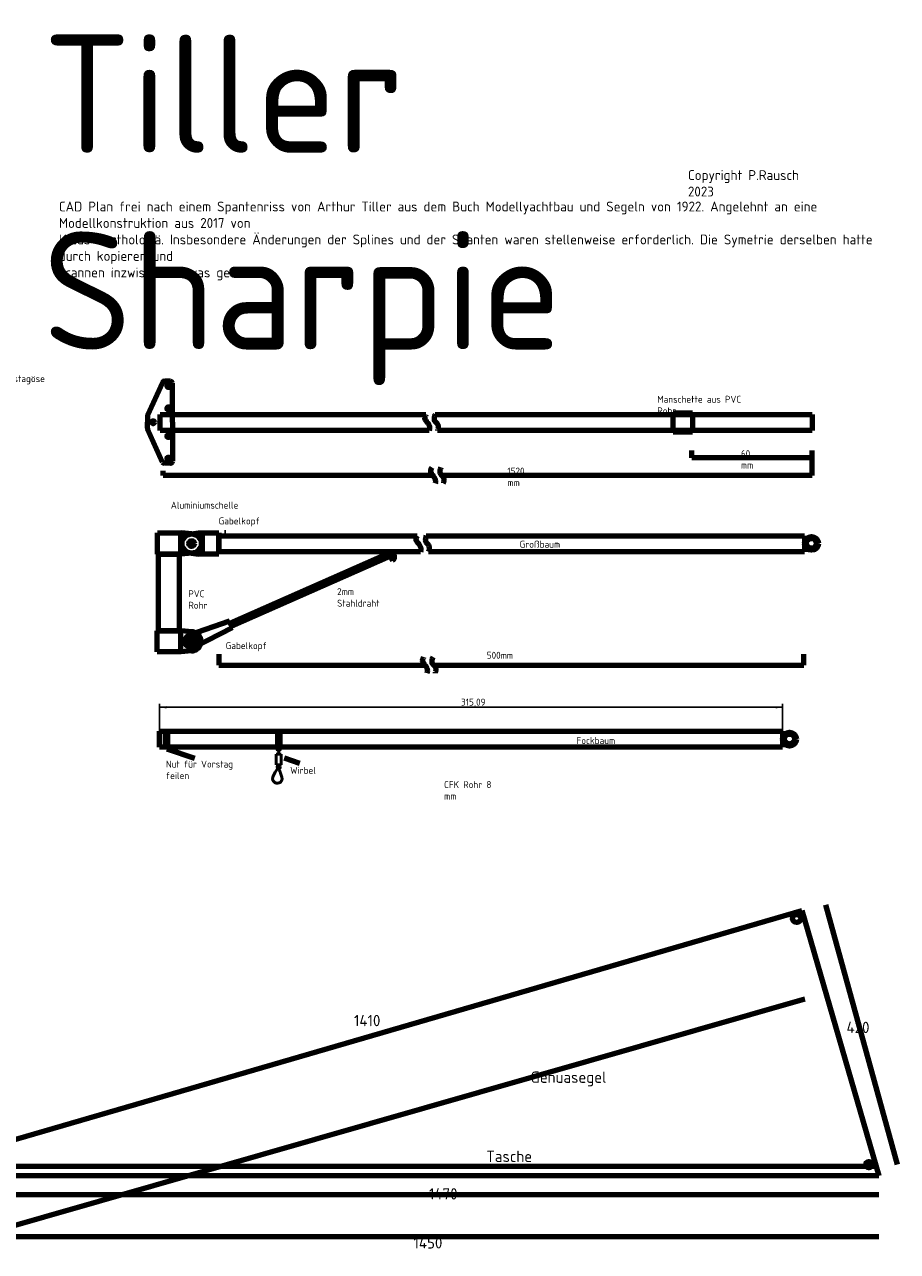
# Model space of a CAD drawing. Header units: millimetres. Extents: x 8 to 1783, y 20 to 1476.
# Tile 8 of 8: x 1335 to 1777, y 855 to 1476. Entities that reach past the tile are written whole.
import ezdxf
from ezdxf.enums import TextEntityAlignment as Align

# ---------------------------------------------------------------- set-up
doc = ezdxf.new("R2010")
doc.units = ezdxf.units.MM
doc.layers.add('Default', color=7, linetype='Continuous')
doc.styles.add('SEACAD_Solid_Edge_ISO', font='seiso.ttf')
doc.dimstyles.new('ISO_(mm)', dxfattribs={"dimtxt": 3.5, "dimasz": 3.5, "dimexe": 1.75, "dimexo": 0, "dimgap": 0.875, "dimtad": 1, "dimtxsty": 'SEACAD_Solid_Edge_ISO', "dimblk1": '_SE_FILLED', "dimblk2": '_SE_FILLED', "dimsah": 1, "dimcen": 1.75, "dimadec": 0, "dimazin": 0, "dimtfac": 0.5, "dimtmove": 0, "dimatfit": 3, "dimfxl": 1, "dimarcsym": 0})

# ---------------------------------------------------------------- blocks, each defined once
blk = doc.blocks.new('DMBLK7')
at = {"layer": 'Default', "linetype": 'Continuous', "lineweight": 25}
for points in [[(1407.09, 1131.04), (1403.59, 1130.46), (1407.09, 1129.88)], [(1715.18, 1131.04), (1715.18, 1129.88), (1718.68, 1130.46)]]:
    blk.add_hatch(color=136, dxfattribs=at).paths.add_polyline_path(points)
at = {"layer": 'Default', "color": 136, "linetype": 'Continuous', "lineweight": 25}
for p, q in [((1403.59, 1118.36), (1403.59, 1132.21)), ((1718.68, 1130.46), (1403.59, 1130.46)), ((1718.68, 1118.36), (1718.68, 1132.21))]:
    blk.add_line(p, q, dxfattribs=at)
at = {"layer": 'Default', "color": 136, "linetype": 'Continuous', "lineweight": 25, "style": 'SEACAD_Solid_Edge_ISO'}
blk.add_text('315,09', height=3.5, dxfattribs=at).set_placement((1556.08, 1134.84), align=Align.TOP_LEFT)
blk = doc.blocks.new('_SE_FILLED')
at = {"color": 0}
blk.add_line((0, 0), (-1, 0), dxfattribs=at)
blk.add_solid([(0, 0), (-1, -0.1665), (-1, 0.1665), (0, 0)], dxfattribs=at)

msp = doc.modelspace()

# ---------------------------------------------------------------- linework, layer by layer
at = {"layer": 'Default', "color": 7, "linetype": 'Continuous', "lineweight": 100}
for p, q in [((1405.096, 1294.746), (1397.514, 1278.167)), ((1409.073, 1295.33), (1406.005, 1295.33)), ((1410.073, 1274.618), (1410.073, 1294.33)), ((1403.946, 1270.463), (1403.946, 1278.56)), ((1403.946, 1278.56), (1538.3, 1278.56)), ((1542.886, 1278.56), (1733.645, 1278.56)), ((1663.334, 1279.307), (1673.049, 1279.307)), ((1663.334, 1269.591), (1663.334, 1279.307)), ((1673.049, 1279.307), (1673.049, 1269.591)), ((1733.645, 1278.56), (1733.645, 1270.463)), ((1397.423, 1277.752), (1397.423, 1274.618)), ((1397.423, 1271.699), (1397.423, 1274.618)), ((1410.073, 1274.618), (1410.073, 1254.906)), ((1405.096, 1254.49), (1397.512, 1271.287)), ((1539.975, 1270.463), (1403.946, 1270.463)), ((1733.645, 1270.463), (1544.081, 1270.463)), ((1673.049, 1269.591), (1663.334, 1269.591)), ((1672.791, 1256.584), (1672.791, 1260.316)), ((1733.645, 1247.647), (1733.645, 1260.316)), ((1409.073, 1253.906), (1406.005, 1253.906)), ((1733.645, 1256.584), (1672.791, 1256.584)), ((1405.363, 1247.647), (1405.363, 1249.996)), ((1541.911, 1247.647), (1405.363, 1247.647)), ((1733.645, 1247.647), (1546.39, 1247.647)), ((1402.479, 1218.635), (1414.711, 1218.635)), ((1402.479, 1207.941), (1402.479, 1218.635)), ((1414.206, 1218.635), (1414.206, 1207.941)), ((1419.788, 1218.139), (1414.711, 1218.635)), ((1419.788, 1218.139), (1423.178, 1218.635)), ((1423.178, 1218.635), (1433.623, 1218.635)), ((1425.044, 1218.635), (1425.044, 1207.941)), ((1433.623, 1218.635), (1433.623, 1207.941)), ((1433.623, 1209.121), (1433.623, 1217.127)), ((1433.623, 1217.127), (1533.807, 1217.127)), ((1437.096, 1218.635), (1436.379, 1218.635)), ((1538.418, 1217.127), (1729.703, 1217.127)), ((1729.703, 1217.127), (1729.703, 1209.121)), ((1414.471, 1207.941), (1402.479, 1207.941)), ((1403.004, 1207.941), (1413.455, 1207.941)), ((1403.004, 1169.177), (1403.004, 1207.941)), ((1413.455, 1207.941), (1413.455, 1169.177)), ((1419.788, 1208.437), (1414.471, 1207.941)), ((1419.788, 1208.437), (1423.178, 1207.941)), ((1433.623, 1207.941), (1423.178, 1207.941)), ((1535.533, 1209.121), (1433.623, 1209.121)), ((1439.217, 1173.139), (1519.452, 1208.59)), ((1439.906, 1171.53), (1520.124, 1206.973)), ((1520.51, 1206.188), (1521.366, 1204.66)), ((1729.703, 1209.121), (1539.616, 1209.121)), ((1438.872, 1173.943), (1418.623, 1166.988)), ((1439.561, 1172.334), (1438.872, 1173.943)), ((1402.399, 1169.177), (1414.631, 1169.177)), ((1402.399, 1158.483), (1402.399, 1169.177)), ((1413.455, 1169.177), (1403.004, 1169.177)), ((1414.126, 1169.177), (1414.126, 1158.483)), ((1419.708, 1168.681), (1414.631, 1169.177)), ((1440.251, 1170.725), (1421.245, 1160.867)), ((1439.561, 1172.334), (1440.251, 1170.725)), ((1414.391, 1158.483), (1402.399, 1158.483)), ((1419.708, 1158.979), (1414.391, 1158.483)), ((1433.462, 1157.303), (1433.462, 1151.783)), ((1729.425, 1151.783), (1729.425, 1157.303)), ((1433.462, 1151.783), (1537.815, 1151.783)), ((1542.294, 1151.783), (1729.425, 1151.783)), ((1403.589, 1118.362), (1718.679, 1118.362)), ((1403.589, 1110.362), (1403.589, 1118.362)), ((1406.611, 1118.362), (1407.656, 1118.362)), ((1406.611, 1110.362), (1406.611, 1118.362)), ((1407.656, 1118.362), (1407.656, 1110.362)), ((1463.397, 1118.362), (1464.397, 1118.362)), ((1463.397, 1110.362), (1463.397, 1118.362)), ((1464.397, 1118.362), (1464.397, 1110.362)), ((1718.679, 1118.362), (1718.679, 1110.362)), ((1718.679, 1110.362), (1403.589, 1110.362)), ((1407.656, 1110.362), (1406.611, 1110.362)), ((1407.322, 1109.539), (1421.169, 1104.688)), ((1474.516, 1101.974), (1466.767, 1104.688)), ((1776.796, 899.152), (1740.636, 1030.516)), ((1283.79, 898.325), (1728.41, 1027.625)), ((1728.41, 1027.625), (1767.409, 893.52)), ((1729.997, 982.828), (1284.519, 855.254)), ((1283.79, 898.325), (1766.012, 898.325)), ((1767.409, 893.52), (1283.79, 893.52)), ((1283.79, 884.066), (1767.409, 884.066)), ((1290.817, 862.803), (1767.323, 862.803))]:
    msp.add_line(p, q, dxfattribs=at)
at = {"layer": 'Default', "color": 7, "linetype": 'Continuous', "lineweight": 50}
for p, q in [((1462.516, 1106.819), (1465.084, 1106.819)), ((1462.516, 1101.287), (1462.516, 1106.819)), ((1464.397, 1110.362), (1463.397, 1110.362)), ((1463.843, 1108.581), (1463.8, 1106.819)), ((1465.084, 1106.819), (1465.084, 1101.287)), ((1465.084, 1101.287), (1462.516, 1101.287))]:
    msp.add_line(p, q, dxfattribs=at)
at = {"layer": 'Default', "color": 7, "linetype": 'Continuous', "lineweight": 100}
for centre, radius in [((1408.068, 1292.958), 0.75), ((1408.068, 1281.64), 0.75), ((1400.278, 1274.618), 0.75), ((1408.068, 1267.595), 0.75), ((1408.068, 1256.278), 0.75), ((1419.788, 1213.288), 4.851), ((1733.299, 1213.346), 3.497), ((1419.788, 1213.288), 1.431), ((1733.299, 1213.346), 2.485), ((1419.708, 1163.83), 3.338), ((1419.708, 1163.83), 1.431), ((1722.176, 1114.362), 3.497), ((1722.176, 1114.362), 2.485), ((1725.828, 1023.68), 2.058), ((1762.3, 899.152), 1.58)]:
    msp.add_circle(centre, radius, dxfattribs=at)
at = {"layer": 'Default', "color": 7, "linetype": 'Continuous', "lineweight": 50}
for centre, radius in [((1463.843, 1109.472), 0.89), ((1463.843, 1100.327), 0.875)]:
    msp.add_circle(centre, radius, dxfattribs=at)
at = {"layer": 'Default', "color": 7, "linetype": 'Continuous', "lineweight": 100}
for centre, radius, start, end in [((1406.005, 1294.33), 1, 90, 155.422333), ((1409.073, 1294.33), 1, 0, 90), ((1398.423, 1277.752), 1, 155.422333, 180), ((1398.423, 1271.699), 1, 180, 204.299417), ((1406.005, 1254.906), 1, 204.577667, 270), ((1409.073, 1254.906), 1, 270, 360), ((1520.296, 1206.57), 2.189, 299.271047, 115.017223), ((1520.296, 1206.57), 0.438, 299.271047, 114.594451), ((1419.708, 1163.83), 4.851, 270, 90)]:
    msp.add_arc(centre, radius, start, end, dxfattribs=at)
for points, knots in [([(1538.3, 1278.56), (1537.903, 1277.924), (1537.152, 1276.402), (1539.315, 1274.409), (1540.357, 1272.184), (1540.116, 1270.866), (1539.975, 1270.463)], [0, 0, 0, 0, 0.2299207, 0.5279258, 0.8527889, 1, 1, 1, 1]), ([(1542.886, 1278.56), (1542.778, 1278.286), (1542.442, 1277.261), (1542.206, 1275.277), (1544.491, 1273.983), (1544.495, 1271.86), (1544.177, 1270.733), (1544.081, 1270.463)], [0, 0, 0, 0, 0.10237782, 0.3684849, 0.59260781, 0.89901009, 1, 1, 1, 1]), ([(1541.223, 1251.696), (1540.827, 1251.06), (1540.075, 1249.539), (1542.239, 1247.545), (1543.281, 1245.32), (1543.039, 1244.002), (1542.898, 1243.599)], [0, 0, 0, 0, 0.2299207, 0.5279258, 0.8527889, 1, 1, 1, 1]), ([(1545.81, 1251.696), (1545.702, 1251.423), (1545.366, 1250.397), (1545.13, 1248.413), (1547.415, 1247.119), (1547.418, 1244.996), (1547.101, 1243.869), (1547.004, 1243.599)], [0, 0, 0, 0, 0.10237782, 0.3684849, 0.59260781, 0.89901009, 1, 1, 1, 1]), ([(1533.807, 1217.127), (1533.441, 1216.523), (1532.756, 1215.045), (1534.888, 1213.081), (1535.892, 1210.935), (1535.713, 1209.692), (1535.533, 1209.121)], [0, 0, 0, 0, 0.226397, 0.5369204, 0.8754301, 1, 1, 1, 1]), ([(1538.418, 1217.127), (1538.327, 1216.885), (1538.009, 1215.889), (1537.778, 1213.949), (1540.064, 1212.655), (1540.067, 1210.586), (1539.774, 1209.494), (1539.616, 1209.121)], [0, 0, 0, 0, 0.0920134, 0.3661329, 0.5970041, 0.912632, 1, 1, 1, 1]), ([(1537.128, 1155.832), (1536.731, 1155.196), (1535.979, 1153.674), (1538.143, 1151.681), (1539.185, 1149.455), (1538.944, 1148.138), (1538.803, 1147.734)], [0, 0, 0, 0, 0.2299207, 0.5279258, 0.8527889, 1, 1, 1, 1]), ([(1541.714, 1155.832), (1541.606, 1155.558), (1541.27, 1154.533), (1541.034, 1152.549), (1543.319, 1151.255), (1543.323, 1149.132), (1543.005, 1148.004), (1542.908, 1147.734)], [0, 0, 0, 0, 0.10237782, 0.3684849, 0.59260781, 0.89901009, 1, 1, 1, 1])]:
    msp.add_open_spline(points, degree=3, knots=knots, dxfattribs=at)
at = {"layer": 'Default', "color": 7, "linetype": 'Continuous', "lineweight": 50}
msp.add_open_spline([(1463.376, 1099.587), (1462.859, 1098.909), (1461.807, 1097.281), (1459.667, 1093.616), (1463.2, 1091.537), (1466.361, 1093.437), (1464.665, 1096.952), (1464.197, 1098.854), (1463.843, 1099.812)], degree=3, knots=[0, 0, 0, 0, 0.1255189, 0.3605206, 0.5130092, 0.6340996, 0.8496755, 1, 1, 1, 1], dxfattribs=at)

# ---------------------------------------------------------------- texts
at = {"layer": 'Default', "attachment_point": 1}
for s, insert, char_height, width in [('{\\fSolid Edge ISO|b0||i0||c0|p34;\\C7;\\H59.7;\\W1.;Tiller Sharpie}', (1344.485, 1470.634), 59.7, 429.84001), ('{\\fSolid Edge ISO|b0||i0||c0|p34;\\C7;\\H5.;\\W1.;Copyright P.Rausch 2023}{\\fSolid Edge ISO|b0||i0||c0|p34;\\C7;\\H3.5;\\W1.; }', (1670.814, 1402.134), 5, 65.32501), ('{\\fSolid Edge ISO|b0||i0||c0|p34;\\C7;\\H5.;\\W1.;CAD Plan frei nach einem Spantenriss von Arthur Tiller aus dem Buch Modellyachtbau und Segeln von 1922. Angelehnt an eine Modellkonstruktion aus 2017 von \\P}{\\fSolid Edge ISO|b0||i0||c0|p34;\\C7;\\H5.;\\W1.;Klaus Bartholomä. Insbesondere Änderungen der Splines und der Spanten waren stellenweise erforderlich. Die Symetrie derselben hatte durch kopieren und \\P}{\\fSolid Edge ISO|b0||i0||c0|p34;\\C7;\\H5.;\\W1.;scannen inzwischen etwas gelitten.}', (1352.624, 1386.231), 5, 421.87501), ('{\\fSolid Edge ISO|b0||i0||c0|p34;\\C7;\\H3.5;\\W1.;Achterstagöse}', (1316.141, 1298.405), 3.5, 25.90001), ('{\\fSolid Edge ISO|b0||i0||c0|p34;\\C7;\\H3.5;\\W1.;Manschette aus PVC Rohr}', (1655.289, 1288.005), 3.5, 46.63751), ('{\\fSolid Edge ISO|b0||i0||c0|p34;\\C7;\\H3.5;\\W1.;60 mm}', (1697.603, 1260.508), 3.5, 11.98751), ('{\\fSolid Edge ISO|b0||i0||c0|p34;\\C7;\\H3.5;\\W1.;1520 mm}', (1579.498, 1251.68), 3.5, 15.75001), ('{\\fSolid Edge ISO|b0||i0||c0|p34;\\C7;\\H3.5;\\W1.;Aluminiumschelle}', (1409.28, 1234.439), 3.5, 30.36251), ('{\\fSolid Edge ISO|b0||i0||c0|p34;\\C7;\\H3.5;\\W1.;Gabelkopf}', (1433.462, 1226.448), 3.5, 18.46251), ('{\\fSolid Edge ISO|b0||i0||c0|p34;\\C7;\\H3.5;\\W1.;Großbaum}', (1585.701, 1214.673), 3.5, 18.81251), ('{\\fSolid Edge ISO|b0||i0||c0|p34;\\C7;\\H3.5;\\W1.;PVC Rohr}', (1418.112, 1189.65), 3.5, 16.36251), ('{\\fSolid Edge ISO|b0||i0||c0|p34;\\C7;\\H3.5;\\W1.;2mm Stahldraht}', (1493.39, 1190.701), 3.5, 29.31251), ('{\\fSolid Edge ISO|b0||i0||c0|p34;\\C7;\\H3.5;\\W1.;Gabelkopf}', (1437.036, 1163.366), 3.5, 18.46251), ('{\\fSolid Edge ISO|b0||i0||c0|p34;\\C7;\\H3.5;\\W1.;500mm}', (1569.09, 1158.529), 3.5, 12.51251), ('{\\fSolid Edge ISO|b0||i0||c0|p34;\\C7;\\H3.5;\\W1.;Fockbaum}', (1614.47, 1115.408), 3.5, 17.76251), ('{\\fSolid Edge ISO|b0||i0||c0|p34;\\C7;\\H3.5;\\W1.;Nut für Vorstag feilen}', (1406.766, 1103.485), 3.5, 40.86251), ('{\\fSolid Edge ISO|b0||i0||c0|p34;\\C7;\\H3.5;\\W1.;Wirbel}', (1469.64, 1100.363), 3.5, 11.81251), ('{\\fSolid Edge ISO|b0||i0||c0|p34;\\C7;\\H3.5;\\W1.;CFK Rohr 8 mm}', (1547.477, 1093.117), 3.5, 27.82501), ('{\\fSolid Edge ISO|b0||i0||c0|p34;\\C7;\\H5.7431922;\\W1.;1410}', (1501.906, 974.906), 5.74319, 12.63503), ('{\\fSolid Edge ISO|b0||i0||c0|p34;\\C7;\\H5.7431922;\\W1.;420}', (1751.028, 971.455), 5.74319, 11.34282), ('{\\fSolid Edge ISO|b0||i0||c0|p34;\\C7;\\H5.7431922;\\W1.;Genuasegel}', (1591.272, 946.267), 5.74319, 33.74127), ('{\\fSolid Edge ISO|b0||i0||c0|p34;\\C7;\\H5.7431922;\\W1.;Tasche}', (1568.844, 906.242), 5.74319, 20.6755), ('{\\fSolid Edge ISO|b0||i0||c0|p34;\\C7;\\H5.7431922;\\W1.;1470}', (1539.861, 887.264), 5.74319, 14.07083), ('{\\fSolid Edge ISO|b0||i0||c0|p34;\\C7;\\H5.7431922;\\W1.;1450}', (1532.003, 862.486), 5.74319, 13.64009)]:
    msp.add_mtext(s, dxfattribs=dict(at, insert=insert, char_height=char_height, width=width))

# ---------------------------------------------------------------- dimensions: what is measured, and where the dimension line sits
at = {"layer": 'Default', "color": 136, "linetype": 'Continuous', "lineweight": 25}
dim = msp.add_linear_dim(base=(1403.589, 1130.46), p1=(1718.679, 1118.362), p2=(1403.589, 1118.362), text='\\A1;<>', dimstyle='ISO_(mm)', dxfattribs=at)
dim.commit()
dim.dimension.update_dxf_attribs({"geometry": 'DMBLK7', "text_midpoint": (1561.134, 1130.46), "dimtype": 160})

doc.saveas('drawing.dxf')
